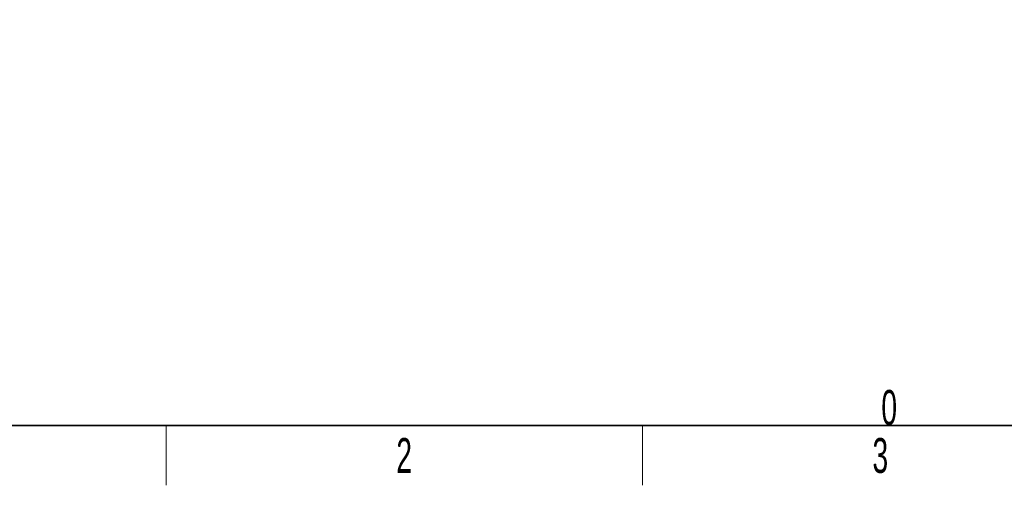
# Model space of a CAD drawing. Header units: millimetres. Extents: x 5 to 418, y 2 to 292.
# Tile 2 of 51: x 59 to 158, y 6 to 53. Entities that reach past the tile are written whole.
import ezdxf

# ---------------------------------------------------------------- set-up
doc = ezdxf.new("R2010")
doc.units = ezdxf.units.MM
doc.layers.add('SLD-0', color=7, linetype='Continuous')
doc.styles.add('SLDTEXTSTYLE0', font='TXT', dxfattribs={"width": 0.605})
doc.dimstyles.new('SLDDIMSTYLE2', dxfattribs={"dimtxt": 3.5, "dimasz": 3.302, "dimexe": 0, "dimexo": 0.0625, "dimgap": 0.875, "dimtad": 1, "dimlfac": 2, "dimrnd": 1e-09, "dimdsep": 46, "dimtxsty": 'SLDTEXTSTYLE0', "dimblk1": 'NONE', "dimblk2": 'NONE', "dimsah": 1, "dimcen": 0.09, "dimadec": 0, "dimazin": 2, "dimtfac": 1, "dimtmove": 0, "dimatfit": 0, "dimldrblk": 'NONE', "dimfxl": 1, "dimfrac": 2, "dimtolj": 1, "dimtzin": 12, "dimarcsym": 0})

# ---------------------------------------------------------------- blocks, each defined once
blk = doc.blocks.new('_D_5')
at = {"layer": 'SLD-0', "insert": (145.458, 15.562), "char_height": 3.5, "attachment_point": 1, "style": 'SLDTEXTSTYLE0'}
blk.add_mtext('0', dxfattribs=at)
blk = doc.blocks.new('_None')

msp = doc.modelspace()

# ---------------------------------------------------------------- linework, layer by layer
at = {"layer": 'SLD-0', "lineweight": 35}
msp.add_line((26, 12), (408, 12), dxfattribs=at)
at = {"layer": 'SLD-0', "lineweight": 18}
for p, q in [((73.75, 6), (73.75, 12)), ((121.5, 6), (121.5, 12))]:
    msp.add_line(p, q, dxfattribs=at)

# ---------------------------------------------------------------- texts
at = {"layer": 'SLD-0', "char_height": 3.5, "attachment_point": 2, "style": 'SLDTEXTSTYLE0'}
for s, insert in [('2', (97.6027, 10.743)), ('3', (145.3527, 10.743))]:
    msp.add_mtext(s, dxfattribs=dict(at, insert=insert))

# ---------------------------------------------------------------- dimensions: what is measured, and where the dimension line sits
at = {"layer": 'SLD-0'}
dim = msp.add_linear_dim(base=(146.7945824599, 11.0501965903), p1=(146.7945824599, 75.9710026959), p2=(146.7945824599, 75.9710026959), angle=90, dimstyle='SLDDIMSTYLE2', dxfattribs=at)
dim.commit()
dim.dimension.update_dxf_attribs({"geometry": '_D_5', "text_midpoint": (146.7945824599, 11.0501965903), "dimtype": 160})

doc.saveas('drawing.dxf')
